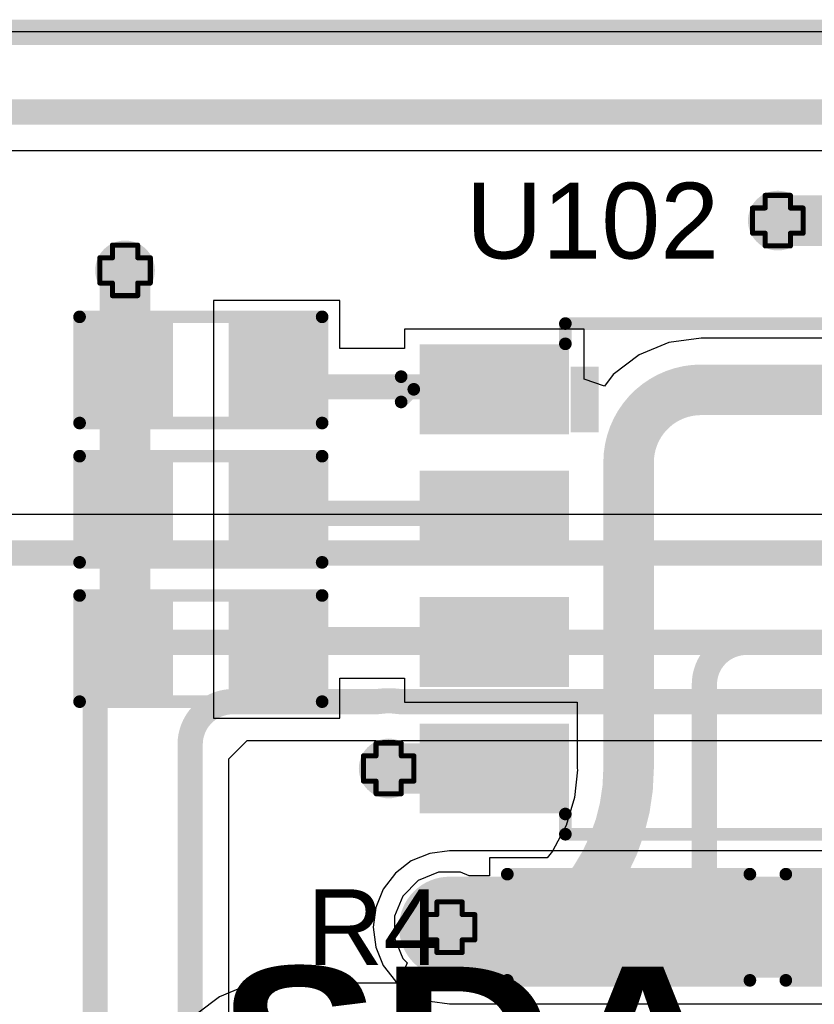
# Model space of a CAD drawing. Header units: inches. Extents: x -0.1 to 10.2, y 0 to 6.5.
# Tile 59 of 95: x 1.476 to 1.79, y 3.611 to 4.001. Entities that reach past the tile are written whole.
import ezdxf

# ---------------------------------------------------------------- set-up
doc = ezdxf.new("R2010")
doc.units = ezdxf.units.IN
doc.header["$MEASUREMENT"] = 0
for name, color, linetype in [('Bottom Layer', 5, 'Continuous'), ('Drill Drawing', 1, 'Continuous'), ('Top Layer', 1, 'Continuous'), ('Top Overlay', 2, 'Continuous'), ('Top Paste', 8, 'Continuous'), ('Top Solder', 216, 'Continuous'), ('Via Holes', 16, 'Continuous')]:
    doc.layers.add(name, color=color, linetype=linetype)
doc.styles.add('Arial', font='txt', dxfattribs={"height": 0.2})
doc.styles.add('Arial Black_Bold', font='txt', dxfattribs={"height": 0.2})

# ---------------------------------------------------------------- blocks, each defined once
blk = doc.blocks.new('SOP_8_4')
at = {"layer": 'Top Layer'}
for points in [[(-0.13386, 0.08878), (-0.08268, 0.08878), (-0.08268, 0.06122), (-0.13386, 0.06122)], [(0.08268, 0.08878), (0.13386, 0.08878), (0.13386, 0.06122), (0.08268, 0.06122)], [(-0.13386, 0.03878), (-0.08268, 0.03878), (-0.08268, 0.01122), (-0.13386, 0.01122)], [(0.08268, 0.03878), (0.13386, 0.03878), (0.13386, 0.01122), (0.08268, 0.01122)], [(-0.13386, -0.01122), (-0.08268, -0.01122), (-0.08268, -0.03878), (-0.13386, -0.03878)], [(0.08268, -0.01122), (0.13386, -0.01122), (0.13386, -0.03878), (0.08268, -0.03878)], [(-0.13386, -0.06122), (-0.08268, -0.06122), (-0.08268, -0.08878), (-0.13386, -0.08878)], [(0.08268, -0.06122), (0.13386, -0.06122), (0.13386, -0.08878), (0.08268, -0.08878)]]:
    blk.add_hatch(color=1, dxfattribs=at).paths.add_polyline_path(points)
at = {"layer": 'Top Overlay'}
blk.add_hatch(color=2, dxfattribs=at).paths.add_polyline_path([(-0.078, 0.058), (-0.067, 0.058), (-0.067, 0.084), (-0.078, 0.084)])
at = {"layer": 'Top Paste'}
for points in [[(-0.13386, 0.08878), (-0.08268, 0.08878), (-0.08268, 0.06122), (-0.13386, 0.06122)], [(0.08268, 0.08878), (0.13386, 0.08878), (0.13386, 0.06122), (0.08268, 0.06122)], [(-0.13386, 0.03878), (-0.08268, 0.03878), (-0.08268, 0.01122), (-0.13386, 0.01122)], [(0.08268, 0.03878), (0.13386, 0.03878), (0.13386, 0.01122), (0.08268, 0.01122)], [(-0.13386, -0.01122), (-0.08268, -0.01122), (-0.08268, -0.03878), (-0.13386, -0.03878)], [(0.08268, -0.01122), (0.13386, -0.01122), (0.13386, -0.03878), (0.08268, -0.03878)], [(-0.13386, -0.06122), (-0.08268, -0.06122), (-0.08268, -0.08878), (-0.13386, -0.08878)], [(0.08268, -0.06122), (0.13386, -0.06122), (0.13386, -0.08878), (0.08268, -0.08878)]]:
    blk.add_hatch(color=8, dxfattribs=at).paths.add_polyline_path(points)
at = {"layer": 'Top Solder'}
for points in [[(-0.13786, 0.09278), (-0.07868, 0.09278), (-0.07868, 0.05722), (-0.13786, 0.05722)], [(0.07868, 0.09278), (0.13786, 0.09278), (0.13786, 0.05722), (0.07868, 0.05722)], [(-0.13786, 0.04278), (-0.07868, 0.04278), (-0.07868, 0.00722), (-0.13786, 0.00722)], [(0.07868, 0.04278), (0.13786, 0.04278), (0.13786, 0.00722), (0.07868, 0.00722)], [(-0.13786, -0.00722), (-0.07868, -0.00722), (-0.07868, -0.04278), (-0.13786, -0.04278)], [(0.07868, -0.00722), (0.13786, -0.00722), (0.13786, -0.04278), (0.07868, -0.04278)], [(-0.13786, -0.05722), (-0.07868, -0.05722), (-0.07868, -0.09278), (-0.13786, -0.09278)], [(0.07868, -0.05722), (0.13786, -0.05722), (0.13786, -0.09278), (0.07868, -0.09278)]]:
    blk.add_hatch(color=216, dxfattribs=at).paths.add_polyline_path(points)
at = {"layer": 'Top Overlay', "const_width": 0.005}
for points in [[(-0.08014, 0.093), (-0.08014, 0.101)], [(-0.08014, 0.101), (0.07986, 0.101)], [(0.07986, 0.093), (0.07986, 0.101)], [(-0.14514, 0.07), (-0.14514, 0.08)], [(-0.14514, 0.08), (-0.14014, 0.075)], [(-0.14514, 0.07), (-0.14014, 0.075)], [(-0.08014, -0.101), (-0.08014, -0.093)], [(0.07986, -0.101), (0.07986, -0.093)], [(-0.08014, -0.101), (0.07986, -0.101)]]:
    blk.add_lwpolyline(points, dxfattribs=at)
at = {"layer": 'Top Overlay', "const_width": 0.0025}
for points in [[(-0.08139, 0.101, 1), (-0.07889, 0.101, 1)], [(-0.08139, 0.101, 1), (-0.07889, 0.101, 1)], [(0.07861, 0.101, 1), (0.08111, 0.101, 1)], [(0.07861, 0.101, 1), (0.08111, 0.101, 1)], [(-0.08139, 0.093, 1), (-0.07889, 0.093, 1)], [(0.07861, 0.093, 1), (0.08111, 0.093, 1)], [(-0.14639, 0.08, 1), (-0.14389, 0.08, 1)], [(-0.14639, 0.08, 1), (-0.14389, 0.08, 1)], [(-0.14139, 0.075, 1), (-0.13889, 0.075, 1)], [(-0.14139, 0.075, 1), (-0.13889, 0.075, 1)], [(-0.14639, 0.07, 1), (-0.14389, 0.07, 1)], [(-0.14639, 0.07, 1), (-0.14389, 0.07, 1)], [(-0.08139, -0.093, 1), (-0.07889, -0.093, 1)], [(0.07861, -0.093, 1), (0.08111, -0.093, 1)], [(-0.08139, -0.101, 1), (-0.07889, -0.101, 1)], [(-0.08139, -0.101, 1), (-0.07889, -0.101, 1)], [(0.07861, -0.101, 1), (0.08111, -0.101, 1)], [(0.07861, -0.101, 1), (0.08111, -0.101, 1)]]:
    blk.add_lwpolyline(points, format="xyb", close=True, dxfattribs=at)
blk = doc.blocks.new('R___0603_7')
at = {"layer": 'Top Layer'}
for points in [[(-0.015, 0.0175), (-0.015, -0.0175), (-0.045, -0.0175), (-0.045, 0.0175)], [(0.045, 0.0175), (0.045, -0.0175), (0.015, -0.0175), (0.015, 0.0175)]]:
    blk.add_hatch(color=1, dxfattribs=at).paths.add_polyline_path(points)
at = {"layer": 'Top Paste'}
for points in [[(-0.015, 0.0175), (-0.015, -0.0175), (-0.045, -0.0175), (-0.045, 0.0175)], [(0.045, 0.0175), (0.045, -0.0175), (0.015, -0.0175), (0.015, 0.0175)]]:
    blk.add_hatch(color=8, dxfattribs=at).paths.add_polyline_path(points)
at = {"layer": 'Top Solder'}
for points in [[(-0.011, 0.0215), (-0.011, -0.0215), (-0.049, -0.0215), (-0.049, 0.0215)], [(0.049, 0.0215), (0.049, -0.0215), (0.011, -0.0215), (0.011, 0.0215)]]:
    blk.add_hatch(color=216, dxfattribs=at).paths.add_polyline_path(points)
at = {"layer": 'Top Overlay', "const_width": 0.005}
for points in [[(-0.048, 0.021), (-0.048, -0.021)], [(0.048, 0.021), (-0.048, 0.021)], [(0.048, 0.021), (0.048, -0.021)], [(0.048, -0.021), (-0.048, -0.021)]]:
    blk.add_lwpolyline(points, dxfattribs=at)
at = {"layer": 'Top Overlay', "const_width": 0.0025}
for points in [[(-0.04925, 0.021, 1), (-0.04675, 0.021, 1)], [(-0.04925, 0.021, 1), (-0.04675, 0.021, 1)], [(0.04675, 0.021, 1), (0.04925, 0.021, 1)], [(0.04675, 0.021, 1), (0.04925, 0.021, 1)], [(-0.04925, -0.021, 1), (-0.04675, -0.021, 1)], [(-0.04925, -0.021, 1), (-0.04675, -0.021, 1)], [(0.04675, -0.021, 1), (0.04925, -0.021, 1)], [(0.04675, -0.021, 1), (0.04925, -0.021, 1)]]:
    blk.add_lwpolyline(points, format="xyb", close=True, dxfattribs=at)
blk = doc.blocks.new('R___0603_8')
at = {"layer": 'Top Layer'}
for points in [[(-0.015, 0.0175), (-0.015, -0.0175), (-0.045, -0.0175), (-0.045, 0.0175)], [(0.045, 0.0175), (0.045, -0.0175), (0.015, -0.0175), (0.015, 0.0175)]]:
    blk.add_hatch(color=1, dxfattribs=at).paths.add_polyline_path(points)
at = {"layer": 'Top Paste'}
for points in [[(-0.015, 0.0175), (-0.015, -0.0175), (-0.045, -0.0175), (-0.045, 0.0175)], [(0.045, 0.0175), (0.045, -0.0175), (0.015, -0.0175), (0.015, 0.0175)]]:
    blk.add_hatch(color=8, dxfattribs=at).paths.add_polyline_path(points)
at = {"layer": 'Top Solder'}
for points in [[(-0.011, 0.0215), (-0.011, -0.0215), (-0.049, -0.0215), (-0.049, 0.0215)], [(0.049, 0.0215), (0.049, -0.0215), (0.011, -0.0215), (0.011, 0.0215)]]:
    blk.add_hatch(color=216, dxfattribs=at).paths.add_polyline_path(points)
at = {"layer": 'Top Overlay', "const_width": 0.005}
for points in [[(-0.048, 0.021), (-0.048, -0.021)], [(0.048, 0.021), (-0.048, 0.021)], [(0.048, 0.021), (0.048, -0.021)], [(0.048, -0.021), (-0.048, -0.021)]]:
    blk.add_lwpolyline(points, dxfattribs=at)
at = {"layer": 'Top Overlay', "const_width": 0.0025}
for points in [[(-0.04925, 0.021, 1), (-0.04675, 0.021, 1)], [(-0.04925, 0.021, 1), (-0.04675, 0.021, 1)], [(0.04675, 0.021, 1), (0.04925, 0.021, 1)], [(0.04675, 0.021, 1), (0.04925, 0.021, 1)], [(-0.04925, -0.021, 1), (-0.04675, -0.021, 1)], [(-0.04925, -0.021, 1), (-0.04675, -0.021, 1)], [(0.04675, -0.021, 1), (0.04925, -0.021, 1)], [(0.04675, -0.021, 1), (0.04925, -0.021, 1)]]:
    blk.add_lwpolyline(points, format="xyb", close=True, dxfattribs=at)
blk = doc.blocks.new('R___0603_9')
at = {"layer": 'Top Layer'}
for points in [[(-0.015, 0.0175), (-0.015, -0.0175), (-0.045, -0.0175), (-0.045, 0.0175)], [(0.045, 0.0175), (0.045, -0.0175), (0.015, -0.0175), (0.015, 0.0175)]]:
    blk.add_hatch(color=1, dxfattribs=at).paths.add_polyline_path(points)
at = {"layer": 'Top Paste'}
for points in [[(-0.015, 0.0175), (-0.015, -0.0175), (-0.045, -0.0175), (-0.045, 0.0175)], [(0.045, 0.0175), (0.045, -0.0175), (0.015, -0.0175), (0.015, 0.0175)]]:
    blk.add_hatch(color=8, dxfattribs=at).paths.add_polyline_path(points)
at = {"layer": 'Top Solder'}
for points in [[(-0.011, 0.0215), (-0.011, -0.0215), (-0.049, -0.0215), (-0.049, 0.0215)], [(0.049, 0.0215), (0.049, -0.0215), (0.011, -0.0215), (0.011, 0.0215)]]:
    blk.add_hatch(color=216, dxfattribs=at).paths.add_polyline_path(points)
at = {"layer": 'Top Overlay', "const_width": 0.005}
for points in [[(-0.048, 0.021), (-0.048, -0.021)], [(0.048, 0.021), (-0.048, 0.021)], [(0.048, 0.021), (0.048, -0.021)], [(0.048, -0.021), (-0.048, -0.021)]]:
    blk.add_lwpolyline(points, dxfattribs=at)
at = {"layer": 'Top Overlay', "const_width": 0.0025}
for points in [[(-0.04925, 0.021, 1), (-0.04675, 0.021, 1)], [(-0.04925, 0.021, 1), (-0.04675, 0.021, 1)], [(0.04675, 0.021, 1), (0.04925, 0.021, 1)], [(0.04675, 0.021, 1), (0.04925, 0.021, 1)], [(-0.04925, -0.021, 1), (-0.04675, -0.021, 1)], [(-0.04925, -0.021, 1), (-0.04675, -0.021, 1)], [(0.04675, -0.021, 1), (0.04925, -0.021, 1)], [(0.04675, -0.021, 1), (0.04925, -0.021, 1)]]:
    blk.add_lwpolyline(points, format="xyb", close=True, dxfattribs=at)
blk = doc.blocks.new('R___0603_42')
at = {"layer": 'Top Layer'}
for points in [[(-0.015, 0.0175), (-0.015, -0.0175), (-0.045, -0.0175), (-0.045, 0.0175)], [(0.045, 0.0175), (0.045, -0.0175), (0.015, -0.0175), (0.015, 0.0175)]]:
    blk.add_hatch(color=1, dxfattribs=at).paths.add_polyline_path(points)
at = {"layer": 'Top Paste'}
for points in [[(-0.015, 0.0175), (-0.015, -0.0175), (-0.045, -0.0175), (-0.045, 0.0175)], [(0.045, 0.0175), (0.045, -0.0175), (0.015, -0.0175), (0.015, 0.0175)]]:
    blk.add_hatch(color=8, dxfattribs=at).paths.add_polyline_path(points)
at = {"layer": 'Top Solder'}
for points in [[(-0.011, 0.0215), (-0.011, -0.0215), (-0.049, -0.0215), (-0.049, 0.0215)], [(0.049, 0.0215), (0.049, -0.0215), (0.011, -0.0215), (0.011, 0.0215)]]:
    blk.add_hatch(color=216, dxfattribs=at).paths.add_polyline_path(points)
at = {"layer": 'Top Overlay', "const_width": 0.005}
for points in [[(-0.048, -0.021), (-0.048, 0.021)], [(-0.048, 0.021), (0.048, 0.021)], [(0.048, -0.021), (0.048, 0.021)], [(-0.048, -0.021), (0.048, -0.021)]]:
    blk.add_lwpolyline(points, dxfattribs=at)
at = {"layer": 'Top Overlay', "const_width": 0.0025}
for points in [[(-0.04925, 0.021, 1), (-0.04675, 0.021, 1)], [(-0.04925, 0.021, 1), (-0.04675, 0.021, 1)], [(0.04675, 0.021, 1), (0.04925, 0.021, 1)], [(0.04675, 0.021, 1), (0.04925, 0.021, 1)], [(-0.04925, -0.021, 1), (-0.04675, -0.021, 1)], [(-0.04925, -0.021, 1), (-0.04675, -0.021, 1)], [(0.04675, -0.021, 1), (0.04925, -0.021, 1)], [(0.04675, -0.021, 1), (0.04925, -0.021, 1)]]:
    blk.add_lwpolyline(points, format="xyb", close=True, dxfattribs=at)
blk = doc.blocks.new('R___0603_43')
at = {"layer": 'Top Layer'}
for points in [[(-0.015, 0.0175), (-0.015, -0.0175), (-0.045, -0.0175), (-0.045, 0.0175)], [(0.045, 0.0175), (0.045, -0.0175), (0.015, -0.0175), (0.015, 0.0175)]]:
    blk.add_hatch(color=1, dxfattribs=at).paths.add_polyline_path(points)
at = {"layer": 'Top Paste'}
for points in [[(-0.015, 0.0175), (-0.015, -0.0175), (-0.045, -0.0175), (-0.045, 0.0175)], [(0.045, 0.0175), (0.045, -0.0175), (0.015, -0.0175), (0.015, 0.0175)]]:
    blk.add_hatch(color=8, dxfattribs=at).paths.add_polyline_path(points)
at = {"layer": 'Top Solder'}
for points in [[(-0.011, 0.0215), (-0.011, -0.0215), (-0.049, -0.0215), (-0.049, 0.0215)], [(0.049, 0.0215), (0.049, -0.0215), (0.011, -0.0215), (0.011, 0.0215)]]:
    blk.add_hatch(color=216, dxfattribs=at).paths.add_polyline_path(points)
at = {"layer": 'Top Overlay', "const_width": 0.005}
for points in [[(-0.048, 0.021), (-0.048, -0.021)], [(0.048, 0.021), (-0.048, 0.021)], [(0.048, 0.021), (0.048, -0.021)], [(0.048, -0.021), (-0.048, -0.021)]]:
    blk.add_lwpolyline(points, dxfattribs=at)
at = {"layer": 'Top Overlay', "const_width": 0.0025}
for points in [[(-0.04925, 0.021, 1), (-0.04675, 0.021, 1)], [(-0.04925, 0.021, 1), (-0.04675, 0.021, 1)], [(0.04675, 0.021, 1), (0.04925, 0.021, 1)], [(0.04675, 0.021, 1), (0.04925, 0.021, 1)], [(-0.04925, -0.021, 1), (-0.04675, -0.021, 1)], [(-0.04925, -0.021, 1), (-0.04675, -0.021, 1)], [(0.04675, -0.021, 1), (0.04925, -0.021, 1)], [(0.04675, -0.021, 1), (0.04925, -0.021, 1)]]:
    blk.add_lwpolyline(points, format="xyb", close=True, dxfattribs=at)

msp = doc.modelspace()

# ---------------------------------------------------------------- hatches: boundary and pattern name
at = {"layer": 'Bottom Layer'}
h = msp.add_hatch(color=5, dxfattribs=at)
edge = h.paths.add_edge_path()
edge.add_arc((1.77559, 3.92126), 0.01181, 0, 360)
h = msp.add_hatch(color=5, dxfattribs=at)
edge = h.paths.add_edge_path()
edge.add_arc((1.51724, 3.90157), 0.01181, 0, 360)
h = msp.add_hatch(color=5, dxfattribs=at)
edge = h.paths.add_edge_path()
edge.add_arc((1.62157, 3.70453), 0.01181, 0, 360)
h = msp.add_hatch(color=5, dxfattribs=at)
edge = h.paths.add_edge_path()
edge.add_arc((1.64567, 3.64173), 0.01181, 0, 360)
at = {"layer": 'Top Layer'}
h = msp.add_hatch(color=1, dxfattribs=at)
edge = h.paths.add_edge_path()
edge.add_arc((1.77559, 3.92126), 0.01181, 0, 360)
h = msp.add_hatch(color=1, dxfattribs=at)
edge = h.paths.add_edge_path()
edge.add_arc((1.51724, 3.90157), 0.01181, 0, 360)
for points in [[(1.57724, 3.85051), (1.66339, 3.85051), (1.66339, 3.86051), (1.57724, 3.86051)], [(1.57724, 3.80051), (1.66339, 3.80051), (1.66339, 3.81051), (1.57724, 3.81051)], [(1.57724, 3.75051), (1.66339, 3.75051), (1.66339, 3.76051), (1.57724, 3.76051)]]:
    msp.add_hatch(color=1, dxfattribs=at).paths.add_polyline_path(points)
h = msp.add_hatch(color=1, dxfattribs=at)
edge = h.paths.add_edge_path()
edge.add_arc((1.62157, 3.70453), 0.01181, 0, 360)
h = msp.add_hatch(color=1, dxfattribs=at)
edge = h.paths.add_edge_path()
edge.add_arc((1.64567, 3.64173), 0.01181, 0, 360)
at = {"layer": 'Via Holes'}
h = msp.add_hatch(color=7, dxfattribs=at)
edge = h.paths.add_edge_path()
edge.add_arc((1.77559, 3.92126), 0.00591, 0, 360)
h = msp.add_hatch(color=7, dxfattribs=at)
edge = h.paths.add_edge_path()
edge.add_arc((1.51724, 3.90157), 0.00591, 0, 360)
h = msp.add_hatch(color=7, dxfattribs=at)
edge = h.paths.add_edge_path()
edge.add_arc((1.62157, 3.70453), 0.00591, 0, 360)
h = msp.add_hatch(color=7, dxfattribs=at)
edge = h.paths.add_edge_path()
edge.add_arc((1.64567, 3.64173), 0.00591, 0, 360)

# ---------------------------------------------------------------- linework, layer by layer
at = {"layer": 'Bottom Layer'}
for p, q in [((1.45903, 3.94896), (2.17342, 3.94896)), ((2.48813, 3.80504), (1.00862, 3.80504)), ((1.55829, 3.70835), (1.56561, 3.71567)), ((1.56561, 3.71567), (1.61204, 3.71567)), ((1.61204, 3.71567), (1.6164, 3.71567)), ((1.6164, 3.71567), (1.61647, 3.71562)), ((1.61647, 3.7155), (1.62158, 3.71568)), ((1.61647, 3.71562), (1.61647, 3.7155)), ((1.62158, 3.71568), (1.62668, 3.7155)), ((1.62668, 3.71562), (1.62675, 3.71567)), ((1.62668, 3.7155), (1.62668, 3.71562)), ((1.62675, 3.71567), (1.63112, 3.71567)), ((1.63112, 3.71567), (1.79591, 3.71567)), ((1.55829, 3.52), (1.55829, 3.70835)), ((1.63784, 3.67096), (1.63054, 3.66794)), ((1.64567, 3.67199), (1.63784, 3.67096)), ((2.12441, 3.67199), (1.64567, 3.67199)), ((1.63054, 3.66794), (1.62427, 3.66313)), ((1.62427, 3.66313), (1.61946, 3.65686)), ((1.61946, 3.65686), (1.61644, 3.64956)), ((1.61644, 3.64956), (1.61541, 3.64173)), ((1.61541, 3.64173), (1.61644, 3.6339)), ((1.61644, 3.6339), (1.61946, 3.6266)), ((1.61946, 3.6266), (1.62427, 3.62034)), ((1.62427, 3.62034), (1.63054, 3.61553)), ((1.63054, 3.61553), (1.63784, 3.6125)), ((1.63784, 3.6125), (1.64567, 3.61147)), ((1.64567, 3.61147), (2.12441, 3.61147))]:
    msp.add_line(p, q, dxfattribs=at)
for points, const_width in [([(1.43701, 3.99575), (2.73616, 3.99575)], 0.01), ([(0.91263, 3.96425), (2.18898, 3.96425)], 0.01), ([(0.79576, 3.78974), (2.50518, 3.78974)], 0.01), ([(1.52948, 3.75443), (1.83539, 3.75443)], 0.01), ([(1.5054, 3.58133), (1.5054, 3.73035)], 0.01), ([(1.55993, 3.73097), (1.6164, 3.73097)], 0.01), ([(1.62675, 3.73097), (1.79591, 3.73097)], 0.01), ([(1.62675, 3.73097), (1.62675, 3.73097)], 0.01), ([(1.543, 3.52), (1.543, 3.71403)], 0.01), ([(1.64567, 3.64173), (1.89764, 3.64173)], 0.04)]:
    msp.add_lwpolyline(points, dxfattribs=dict(at, const_width=const_width))
at = {"layer": 'Bottom Layer', "const_width": 0.01}
for points in [[(1.5054, 3.73035, -0.414214), (1.52948, 3.75443)], [(1.543, 3.71403, -0.414214), (1.55993, 3.73097)], [(1.61774, 3.73106, -0.033535), (1.6164, 3.73097)], [(1.61774, 3.73106, -0.071973), (1.62542, 3.73106)], [(1.62675, 3.73097, -0.033467), (1.62542, 3.73106)]]:
    msp.add_lwpolyline(points, format="xyb", dxfattribs=at)
at = {"layer": 'Bottom Layer'}
for points, const_width in [([(1.52698, 3.75443, 1), (1.53198, 3.75443, 1)], 0.005), ([(1.52698, 3.75443, 1), (1.53198, 3.75443, 1)], 0.005), ([(1.5029, 3.73035, 1), (1.5079, 3.73035, 1)], 0.005), ([(1.5029, 3.73035, 1), (1.5079, 3.73035, 1)], 0.005), ([(1.55743, 3.73097, 1), (1.56243, 3.73097, 1)], 0.005), ([(1.55743, 3.73097, 1), (1.56243, 3.73097, 1)], 0.005), ([(1.6139, 3.73097, 1), (1.6189, 3.73097, 1)], 0.005), ([(1.6139, 3.73097, 1), (1.6189, 3.73097, 1)], 0.005), ([(1.61524, 3.73106, 1), (1.62024, 3.73106, 1)], 0.005), ([(1.61524, 3.73106, 1), (1.62024, 3.73106, 1)], 0.005), ([(1.62292, 3.73106, 1), (1.62792, 3.73106, 1)], 0.005), ([(1.62292, 3.73106, 1), (1.62792, 3.73106, 1)], 0.005), ([(1.62425, 3.73097, 1), (1.62925, 3.73097, 1)], 0.005), ([(1.62425, 3.73097, 1), (1.62925, 3.73097, 1)], 0.005), ([(1.62425, 3.73097, 1), (1.62925, 3.73097, 1)], 0.005), ([(1.62425, 3.73097, 1), (1.62925, 3.73097, 1)], 0.005), ([(1.5405, 3.71403, 1), (1.5455, 3.71403, 1)], 0.005), ([(1.5405, 3.71403, 1), (1.5455, 3.71403, 1)], 0.005), ([(1.63567, 3.64173, 1), (1.65567, 3.64173, 1)], 0.02)]:
    msp.add_lwpolyline(points, format="xyb", close=True, dxfattribs=dict(at, const_width=const_width))
at = {"layer": 'Drill Drawing', "const_width": 0.002}
for points in [[(1.77059, 3.92626), (1.77059, 3.93126)], [(1.77059, 3.93126), (1.78059, 3.93126)], [(1.78059, 3.92626), (1.78059, 3.93126)], [(1.76559, 3.91626), (1.76559, 3.92626)], [(1.76559, 3.92626), (1.77059, 3.92626)], [(1.78059, 3.92626), (1.78559, 3.92626)], [(1.78559, 3.91626), (1.78559, 3.92626)], [(1.76559, 3.91626), (1.77059, 3.91626)], [(1.77059, 3.91126), (1.77059, 3.91626)], [(1.78059, 3.91626), (1.78559, 3.91626)], [(1.78059, 3.91126), (1.78059, 3.91626)], [(1.51224, 3.90657), (1.51224, 3.91157)], [(1.51224, 3.91157), (1.52224, 3.91157)], [(1.52224, 3.90657), (1.52224, 3.91157)], [(1.77059, 3.91126), (1.78059, 3.91126)], [(1.50724, 3.89657), (1.50724, 3.90657)], [(1.50724, 3.90657), (1.51224, 3.90657)], [(1.52224, 3.90657), (1.52724, 3.90657)], [(1.52724, 3.89657), (1.52724, 3.90657)], [(1.50724, 3.89657), (1.51224, 3.89657)], [(1.51224, 3.89157), (1.51224, 3.89657)], [(1.52224, 3.89657), (1.52724, 3.89657)], [(1.52224, 3.89157), (1.52224, 3.89657)], [(1.51224, 3.89157), (1.52224, 3.89157)], [(1.61657, 3.70953), (1.61657, 3.71453)], [(1.61657, 3.71453), (1.62657, 3.71453)], [(1.62657, 3.70953), (1.62657, 3.71453)], [(1.61157, 3.69953), (1.61157, 3.70953)], [(1.61157, 3.70953), (1.61657, 3.70953)], [(1.62657, 3.70953), (1.63157, 3.70953)], [(1.63157, 3.69953), (1.63157, 3.70953)], [(1.61157, 3.69953), (1.61657, 3.69953)], [(1.61657, 3.69453), (1.61657, 3.69953)], [(1.62657, 3.69953), (1.63157, 3.69953)], [(1.62657, 3.69453), (1.62657, 3.69953)], [(1.61657, 3.69453), (1.62657, 3.69453)], [(1.64067, 3.64673), (1.64067, 3.65173)], [(1.64067, 3.65173), (1.65067, 3.65173)], [(1.65067, 3.64673), (1.65067, 3.65173)], [(1.63567, 3.63673), (1.63567, 3.64673)], [(1.63567, 3.64673), (1.64067, 3.64673)], [(1.65067, 3.64673), (1.65567, 3.64673)], [(1.65567, 3.63673), (1.65567, 3.64673)], [(1.63567, 3.63673), (1.64067, 3.63673)], [(1.64067, 3.63173), (1.64067, 3.63673)], [(1.65067, 3.63673), (1.65567, 3.63673)], [(1.65067, 3.63173), (1.65067, 3.63673)], [(1.64067, 3.63173), (1.65067, 3.63173)]]:
    msp.add_lwpolyline(points, dxfattribs=at)
at = {"layer": 'Drill Drawing', "const_width": 0.001}
for points in [[(1.77009, 3.93126, 1), (1.77109, 3.93126, 1)], [(1.77009, 3.93126, 1), (1.77109, 3.93126, 1)], [(1.78009, 3.93126, 1), (1.78109, 3.93126, 1)], [(1.78009, 3.93126, 1), (1.78109, 3.93126, 1)], [(1.76509, 3.92626, 1), (1.76609, 3.92626, 1)], [(1.76509, 3.92626, 1), (1.76609, 3.92626, 1)], [(1.77009, 3.92626, 1), (1.77109, 3.92626, 1)], [(1.77009, 3.92626, 1), (1.77109, 3.92626, 1)], [(1.78009, 3.92626, 1), (1.78109, 3.92626, 1)], [(1.78009, 3.92626, 1), (1.78109, 3.92626, 1)], [(1.78509, 3.92626, 1), (1.78609, 3.92626, 1)], [(1.78509, 3.92626, 1), (1.78609, 3.92626, 1)], [(1.76509, 3.91626, 1), (1.76609, 3.91626, 1)], [(1.76509, 3.91626, 1), (1.76609, 3.91626, 1)], [(1.77009, 3.91626, 1), (1.77109, 3.91626, 1)], [(1.77009, 3.91626, 1), (1.77109, 3.91626, 1)], [(1.78009, 3.91626, 1), (1.78109, 3.91626, 1)], [(1.78009, 3.91626, 1), (1.78109, 3.91626, 1)], [(1.78509, 3.91626, 1), (1.78609, 3.91626, 1)], [(1.78509, 3.91626, 1), (1.78609, 3.91626, 1)], [(1.51174, 3.91157, 1), (1.51274, 3.91157, 1)], [(1.51174, 3.91157, 1), (1.51274, 3.91157, 1)], [(1.52174, 3.91157, 1), (1.52274, 3.91157, 1)], [(1.52174, 3.91157, 1), (1.52274, 3.91157, 1)], [(1.77009, 3.91126, 1), (1.77109, 3.91126, 1)], [(1.77009, 3.91126, 1), (1.77109, 3.91126, 1)], [(1.78009, 3.91126, 1), (1.78109, 3.91126, 1)], [(1.78009, 3.91126, 1), (1.78109, 3.91126, 1)], [(1.50674, 3.90657, 1), (1.50774, 3.90657, 1)], [(1.50674, 3.90657, 1), (1.50774, 3.90657, 1)], [(1.51174, 3.90657, 1), (1.51274, 3.90657, 1)], [(1.51174, 3.90657, 1), (1.51274, 3.90657, 1)], [(1.52174, 3.90657, 1), (1.52274, 3.90657, 1)], [(1.52174, 3.90657, 1), (1.52274, 3.90657, 1)], [(1.52674, 3.90657, 1), (1.52774, 3.90657, 1)], [(1.52674, 3.90657, 1), (1.52774, 3.90657, 1)], [(1.50674, 3.89657, 1), (1.50774, 3.89657, 1)], [(1.50674, 3.89657, 1), (1.50774, 3.89657, 1)], [(1.51174, 3.89657, 1), (1.51274, 3.89657, 1)], [(1.51174, 3.89657, 1), (1.51274, 3.89657, 1)], [(1.52174, 3.89657, 1), (1.52274, 3.89657, 1)], [(1.52174, 3.89657, 1), (1.52274, 3.89657, 1)], [(1.52674, 3.89657, 1), (1.52774, 3.89657, 1)], [(1.52674, 3.89657, 1), (1.52774, 3.89657, 1)], [(1.51174, 3.89157, 1), (1.51274, 3.89157, 1)], [(1.51174, 3.89157, 1), (1.51274, 3.89157, 1)], [(1.52174, 3.89157, 1), (1.52274, 3.89157, 1)], [(1.52174, 3.89157, 1), (1.52274, 3.89157, 1)], [(1.61607, 3.71453, 1), (1.61707, 3.71453, 1)], [(1.61607, 3.71453, 1), (1.61707, 3.71453, 1)], [(1.62607, 3.71453, 1), (1.62707, 3.71453, 1)], [(1.62607, 3.71453, 1), (1.62707, 3.71453, 1)], [(1.61107, 3.70953, 1), (1.61207, 3.70953, 1)], [(1.61107, 3.70953, 1), (1.61207, 3.70953, 1)], [(1.61607, 3.70953, 1), (1.61707, 3.70953, 1)], [(1.61607, 3.70953, 1), (1.61707, 3.70953, 1)], [(1.62607, 3.70953, 1), (1.62707, 3.70953, 1)], [(1.62607, 3.70953, 1), (1.62707, 3.70953, 1)], [(1.63107, 3.70953, 1), (1.63207, 3.70953, 1)], [(1.63107, 3.70953, 1), (1.63207, 3.70953, 1)], [(1.61107, 3.69953, 1), (1.61207, 3.69953, 1)], [(1.61107, 3.69953, 1), (1.61207, 3.69953, 1)], [(1.61607, 3.69953, 1), (1.61707, 3.69953, 1)], [(1.61607, 3.69953, 1), (1.61707, 3.69953, 1)], [(1.62607, 3.69953, 1), (1.62707, 3.69953, 1)], [(1.62607, 3.69953, 1), (1.62707, 3.69953, 1)], [(1.63107, 3.69953, 1), (1.63207, 3.69953, 1)], [(1.63107, 3.69953, 1), (1.63207, 3.69953, 1)], [(1.61607, 3.69453, 1), (1.61707, 3.69453, 1)], [(1.61607, 3.69453, 1), (1.61707, 3.69453, 1)], [(1.62607, 3.69453, 1), (1.62707, 3.69453, 1)], [(1.62607, 3.69453, 1), (1.62707, 3.69453, 1)], [(1.64017, 3.65173, 1), (1.64117, 3.65173, 1)], [(1.64017, 3.65173, 1), (1.64117, 3.65173, 1)], [(1.65017, 3.65173, 1), (1.65117, 3.65173, 1)], [(1.65017, 3.65173, 1), (1.65117, 3.65173, 1)], [(1.63517, 3.64673, 1), (1.63617, 3.64673, 1)], [(1.63517, 3.64673, 1), (1.63617, 3.64673, 1)], [(1.64017, 3.64673, 1), (1.64117, 3.64673, 1)], [(1.64017, 3.64673, 1), (1.64117, 3.64673, 1)], [(1.65017, 3.64673, 1), (1.65117, 3.64673, 1)], [(1.65017, 3.64673, 1), (1.65117, 3.64673, 1)], [(1.65517, 3.64673, 1), (1.65617, 3.64673, 1)], [(1.65517, 3.64673, 1), (1.65617, 3.64673, 1)], [(1.63517, 3.63673, 1), (1.63617, 3.63673, 1)], [(1.63517, 3.63673, 1), (1.63617, 3.63673, 1)], [(1.64017, 3.63673, 1), (1.64117, 3.63673, 1)], [(1.64017, 3.63673, 1), (1.64117, 3.63673, 1)], [(1.65017, 3.63673, 1), (1.65117, 3.63673, 1)], [(1.65017, 3.63673, 1), (1.65117, 3.63673, 1)], [(1.65517, 3.63673, 1), (1.65617, 3.63673, 1)], [(1.65517, 3.63673, 1), (1.65617, 3.63673, 1)], [(1.64017, 3.63173, 1), (1.64117, 3.63173, 1)], [(1.64017, 3.63173, 1), (1.64117, 3.63173, 1)], [(1.65017, 3.63173, 1), (1.65117, 3.63173, 1)], [(1.65017, 3.63173, 1), (1.65117, 3.63173, 1)]]:
    msp.add_lwpolyline(points, format="xyb", close=True, dxfattribs=at)
at = {"layer": 'Top Layer'}
for p, q in [((1.45882, 3.99606), (2.19301, 3.99606)), ((1.60224, 3.8897), (1.55224, 3.8897)), ((1.55224, 3.8897), (1.55224, 3.8347)), ((1.60224, 3.8707), (1.60224, 3.8897)), ((1.69898, 3.87831), (1.6278, 3.87831)), ((1.6278, 3.87831), (1.6278, 3.8707)), ((1.69898, 3.8585), (1.69898, 3.87831)), ((1.7325, 3.87308), (1.72066, 3.86817)), ((1.74521, 3.87475), (1.7325, 3.87308)), ((1.74521, 3.87472), (1.74521, 3.87475)), ((1.81507, 3.87472), (1.74521, 3.87472)), ((1.6278, 3.8707), (1.60224, 3.8707)), ((1.72066, 3.86817), (1.71049, 3.86037)), ((1.71049, 3.86037), (1.70698, 3.85579)), ((1.70698, 3.85579), (1.69898, 3.8585)), ((1.55224, 3.8347), (1.55224, 3.8347)), ((1.55224, 3.8347), (1.55224, 3.83458)), ((1.55224, 3.83458), (1.55224, 3.83458)), ((1.55224, 3.83458), (1.55224, 3.77958)), ((1.55224, 3.77958), (1.55224, 3.77958)), ((1.55224, 3.77958), (1.55224, 3.77947)), ((1.55224, 3.77947), (1.55224, 3.77947)), ((1.55224, 3.77947), (1.55224, 3.72447)), ((1.60224, 3.72447), (1.60224, 3.74031)), ((1.60224, 3.74031), (1.6278, 3.74031)), ((1.6278, 3.74031), (1.6278, 3.73075)), ((1.6278, 3.73075), (1.69614, 3.73075)), ((1.69614, 3.73075), (1.69614, 3.70453)), ((1.55224, 3.72447), (1.60224, 3.72447)), ((1.69614, 3.70453), (1.69626, 3.70394)), ((1.69626, 3.70394), (1.69519, 3.69303)), ((1.69519, 3.69303), (1.69183, 3.68196)), ((1.69183, 3.68196), (1.68638, 3.67177)), ((1.6843, 3.66923), (1.66154, 3.66923)), ((1.66154, 3.66923), (1.66154, 3.66212)), ((1.68638, 3.67177), (1.6843, 3.66923)), ((1.64133, 3.66354), (1.63331, 3.66022)), ((1.65001, 3.66354), (1.64133, 3.66354)), ((1.65343, 3.66212), (1.65001, 3.66354)), ((1.66154, 3.66212), (1.65343, 3.66212)), ((1.63331, 3.66022), (1.62718, 3.65409)), ((1.62718, 3.65409), (1.62386, 3.64607)), ((1.62386, 3.64607), (1.62386, 3.63739)), ((1.62386, 3.63739), (1.62718, 3.62938)), ((1.62893, 3.62762), (1.62562, 3.61962)), ((1.62718, 3.62938), (1.62893, 3.62762)), ((1.57502, 3.61968), (1.56443, 3.61829)), ((1.57502, 3.61962), (1.57502, 3.61968)), ((1.62562, 3.61962), (1.57502, 3.61962)), ((1.56443, 3.61829), (1.55457, 3.6142)), ((1.55457, 3.6142), (1.54609, 3.6077))]:
    msp.add_line(p, q, dxfattribs=at)
for points, const_width in [([(1.77559, 3.92126), (1.82039, 3.92126)], 0.02), ([(1.51724, 3.8622), (1.51724, 3.90157)], 0.02), ([(1.51724, 3.80708), (1.51724, 3.8622)], 0.02), ([(1.74521, 3.85433), (1.82283, 3.85433)], 0.02), ([(1.71654, 3.70453), (1.71654, 3.82566)], 0.02), ([(1.51724, 3.75197), (1.51724, 3.80708)], 0.02), ([(1.76317, 3.75443), (1.83539, 3.75443)], 0.01), ([(1.74654, 3.64173), (1.74654, 3.7378)], 0.01), ([(1.62157, 3.70453), (1.66488, 3.70453)], 0.02), ([(1.68654, 3.64173), (1.69335, 3.64854)], 0.02), ([(1.74634, 3.65423), (1.74654, 3.64173)], 0.01), ([(1.64567, 3.64173), (1.68654, 3.64173)], 0.02)]:
    msp.add_lwpolyline(points, dxfattribs=dict(at, const_width=const_width))
for points, const_width in [([(1.77059, 3.92126, 1), (1.78059, 3.92126, 1)], 0.01), ([(1.51224, 3.90157, 1), (1.52224, 3.90157, 1)], 0.01), ([(1.51224, 3.8622, 1), (1.52224, 3.8622, 1)], 0.01), ([(1.51224, 3.8622, 1), (1.52224, 3.8622, 1)], 0.01), ([(1.74021, 3.85433, 1), (1.75021, 3.85433, 1)], 0.01), ([(1.74021, 3.85433, 1), (1.75021, 3.85433, 1)], 0.01), ([(1.71154, 3.82566, 1), (1.72154, 3.82566, 1)], 0.01), ([(1.71154, 3.82566, 1), (1.72154, 3.82566, 1)], 0.01), ([(1.51224, 3.80708, 1), (1.52224, 3.80708, 1)], 0.01), ([(1.51224, 3.80708, 1), (1.52224, 3.80708, 1)], 0.01), ([(1.51224, 3.75197, 1), (1.52224, 3.75197, 1)], 0.01), ([(1.76067, 3.75443, 1), (1.76567, 3.75443, 1)], 0.005), ([(1.76067, 3.75443, 1), (1.76567, 3.75443, 1)], 0.005), ([(1.74404, 3.7378, 1), (1.74904, 3.7378, 1)], 0.005), ([(1.74404, 3.7378, 1), (1.74904, 3.7378, 1)], 0.005), ([(1.61657, 3.70453, 1), (1.62657, 3.70453, 1)], 0.01), ([(1.65988, 3.70453, 1), (1.66988, 3.70453, 1)], 0.01), ([(1.71154, 3.70453, 1), (1.72154, 3.70453, 1)], 0.01), ([(1.71154, 3.70453, 1), (1.72154, 3.70453, 1)], 0.01), ([(1.68835, 3.64854, 1), (1.69835, 3.64854, 1)], 0.01), ([(1.68835, 3.64854, 1), (1.69835, 3.64854, 1)], 0.01), ([(1.74384, 3.65423, 1), (1.74884, 3.65423, 1)], 0.005), ([(1.64067, 3.64173, 1), (1.65067, 3.64173, 1)], 0.01), ([(1.68154, 3.64173, 1), (1.69154, 3.64173, 1)], 0.01), ([(1.68154, 3.64173, 1), (1.69154, 3.64173, 1)], 0.01), ([(1.74404, 3.64173, 1), (1.74904, 3.64173, 1)], 0.005), ([(1.74404, 3.64173, 1), (1.74904, 3.64173, 1)], 0.005)]:
    msp.add_lwpolyline(points, format="xyb", close=True, dxfattribs=dict(at, const_width=const_width))
for points, const_width in [([(1.71654, 3.82566, -0.414214), (1.74521, 3.85433)], 0.02), ([(1.74654, 3.7378, -0.414214), (1.76317, 3.75443)], 0.01), ([(1.71654, 3.70453, -0.198912), (1.69335, 3.64854)], 0.02)]:
    msp.add_lwpolyline(points, format="xyb", dxfattribs=dict(at, const_width=const_width))

# ---------------------------------------------------------------- block references
at = {"rotation": 180}
for name, p in [('R___0603_9', (1.54724, 3.8622)), ('R___0603_8', (1.54724, 3.80708)), ('R___0603_7', (1.54724, 3.75197)), ('R___0603_43', (1.71654, 3.64173))]:
    msp.add_blockref(name, p, dxfattribs=at)
for name, p in [('SOP_8_4', (1.77165, 3.77953)), ('R___0603_42', (1.82677, 3.64173))]:
    msp.add_blockref(name, p)

# ---------------------------------------------------------------- texts
at = {"layer": 'Top Overlay'}
for s, height, style, p in [('U102', 0.03, 'Arial', (1.65217, 3.90626)), ('R4', 0.03, 'Arial', (1.58918, 3.62674)), ('SDA', 0.06, 'Arial Black_Bold', (1.55421, 3.56613))]:
    msp.add_text(s, height=height, dxfattribs=dict(at, style=style)).set_placement(p)

doc.saveas('drawing.dxf')
